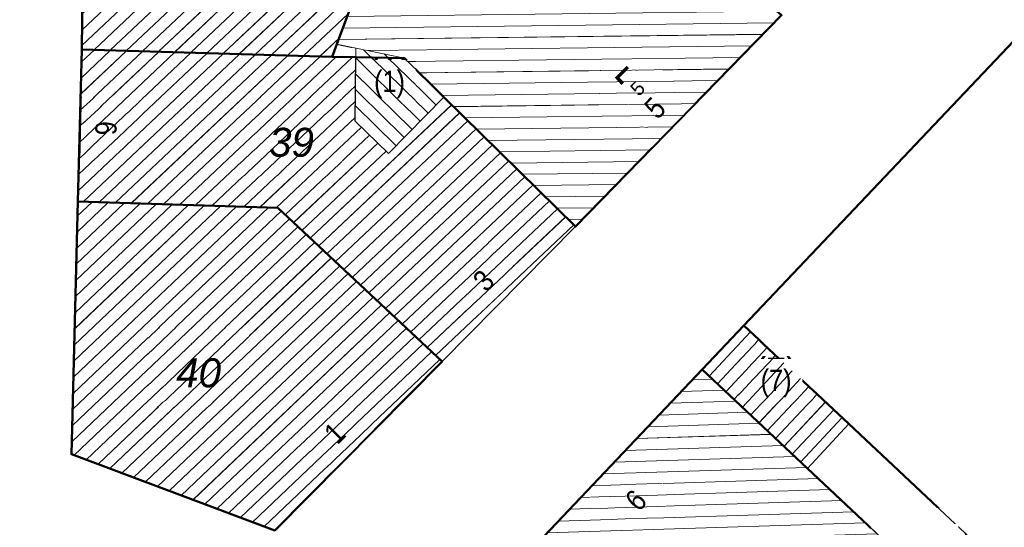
# Model space of a CAD drawing. Header units: millimetres. Extents: x 32365810 to 32368499, y 5620272 to 5622478.
# Tile 231 of 256: x 32366591 to 32366623, y 5620814 to 5620831. Entities that reach past the tile are written whole.
import ezdxf

# ---------------------------------------------------------------- set-up
doc = ezdxf.new("R2010")
doc.units = ezdxf.units.MM
for name, pattern in [('1600.1047', [0]), ('1600.2028', [0]), ('1600.2505', [0])]:
    doc.linetypes.add(name, pattern=pattern)
doc.layers.get('0').update_dxf_attribs({"color": 1, "linetype": 'CONTINUOUS'})
for name, color, linetype in [('_K_Ebene 32', 251, 'CONTINUOUS'), ('_K_Gebäude', 251, 'CONTINUOUS'), ('_K_Lagebezeichnungen', 251, 'CONTINUOUS'), ('Ebene 32', 7, 'CONTINUOUS')]:
    doc.layers.add(name, color=color, linetype=linetype)
doc.layers.add('_K_Flurstücke_Grenzpunkte', color=251, linetype='CONTINUOUS', lineweight=50)
for name, color, linetype, transparency in [('Flurstücke_Grenzpunkte', 11, 'CONTINUOUS', 0.75), ('Gebäude', 31, 'CONTINUOUS', 0.75), ('Lagebezeichnungen', 12, 'CONTINUOUS', 0.75)]:
    doc.layers.add(name, color=color, linetype=linetype, transparency=transparency)
doc.styles.add('Flurstücksnummer - K 10 700', font='ariali.ttf')
doc.styles.add('Hausnummern NRW', font='arial.ttf', dxfattribs={"width": 0.85})
doc.styles.add('Koordinaten der Kartenecken - N 6 380', font='arial.ttf')

# ---------------------------------------------------------------- blocks, each defined once
blk = doc.blocks.new('O792')
at = {"layer": 'Flurstücke_Grenzpunkte', "color": 7, "linetype": '1600.2028', "lineweight": 35}
for p, q in [((32366123.606, 5622188.144), (32366114.533, 5622178.585)), ((32366114.533, 5622178.585), (32366117.984, 5622175.352)), ((32366117.984, 5622175.352), (32366121.813, 5622171.762))]:
    blk.add_line(p, q, dxfattribs=at)
blk = doc.blocks.new('O1068')
at = {"layer": 'Flurstücke_Grenzpunkte', "color": 7, "linetype": '1600.2028', "lineweight": 35}
for p, q in [((32366092.763, 5622187.651), (32366092.847, 5622195.471)), ((32366092.635, 5622182.653), (32366092.763, 5622187.651)), ((32366092.423, 5622174.357), (32366092.635, 5622182.653)), ((32366099.107, 5622171.851), (32366092.423, 5622174.357))]:
    blk.add_line(p, q, dxfattribs=at)
blk = doc.blocks.new('O1099')
at = {"layer": 'Flurstücke_Grenzpunkte', "color": 7, "linetype": '1600.2028', "lineweight": 35}
for p, q in [((32366092.423, 5622174.357), (32366092.635, 5622182.653)), ((32366099.206, 5622182.448), (32366092.635, 5622182.653)), ((32366104.607, 5622177.4), (32366099.206, 5622182.448)), ((32366099.107, 5622171.851), (32366104.607, 5622177.4)), ((32366099.107, 5622171.851), (32366092.423, 5622174.357))]:
    blk.add_line(p, q, dxfattribs=at)
at = {"layer": 'Flurstücke_Grenzpunkte', "color": 7, "lineweight": 18, "insert": (32366096.603, 5622176.542), "char_height": 0.95, "attachment_point": 8, "line_spacing_factor": 0.69, "style": 'Flurstücksnummer - K 10 700', "bg_fill": 2}
blk.add_mtext('40', dxfattribs=at)
blk = doc.blocks.new('O1117')
at = {"layer": 'Flurstücke_Grenzpunkte', "color": 7, "linetype": '1600.2028', "lineweight": 35}
for p, q in [((32366100.973, 5622195.267), (32366101.126, 5622197.041)), ((32366101.126, 5622197.041), (32366101.689, 5622197.009)), ((32366101.689, 5622197.009), (32366104.509, 5622196.852)), ((32366103.359, 5622193.762), (32366104.509, 5622196.852)), ((32366092.763, 5622187.651), (32366092.847, 5622195.471)), ((32366092.847, 5622195.471), (32366100.973, 5622195.267)), ((32366102.156, 5622190.532), (32366103.359, 5622193.762)), ((32366101.149, 5622187.825), (32366102.156, 5622190.532)), ((32366100.996, 5622187.413), (32366101.149, 5622187.825)), ((32366092.763, 5622187.651), (32366100.996, 5622187.413))]:
    blk.add_line(p, q, dxfattribs=at)
at = {"layer": 'Flurstücke_Grenzpunkte', "color": 7, "lineweight": 18, "insert": (32366097.084, 5622191.031), "char_height": 0.95, "attachment_point": 8, "line_spacing_factor": 0.69, "style": 'Flurstücksnummer - K 10 700', "bg_fill": 2}
blk.add_mtext('41', dxfattribs=at)
blk = doc.blocks.new('O1265')
at = {"layer": 'Flurstücke_Grenzpunkte', "color": 7, "linetype": '1600.2028', "lineweight": 35}
for p, q in [((32366114.533, 5622178.585), (32366113.156, 5622177.136)), ((32366114.533, 5622178.585), (32366117.984, 5622175.352)), ((32366113.156, 5622177.136), (32366116.626, 5622173.884)), ((32366117.984, 5622175.352), (32366121.813, 5622171.762)), ((32366116.626, 5622173.884), (32366120.43, 5622170.317)), ((32366121.813, 5622171.762), (32366125.878, 5622166.287)), ((32366120.43, 5622170.317), (32366122.881, 5622166.973)), ((32366124.286, 5622165.075), (32366122.881, 5622166.973)), ((32366125.878, 5622166.287), (32366124.286, 5622165.075))]:
    blk.add_line(p, q, dxfattribs=at)
at = {"layer": 'Flurstücke_Grenzpunkte', "color": 7, "lineweight": 18, "insert": (32366120.374, 5622170.621), "char_height": 0.95, "attachment_point": 8, "line_spacing_factor": 0.69, "style": 'Flurstücksnummer - K 10 700', "bg_fill": 2}
blk.add_mtext('85', dxfattribs=at)
blk = doc.blocks.new('O1398')
at = {"layer": 'Flurstücke_Grenzpunkte', "color": 7, "linetype": '1600.2028', "lineweight": 35}
for p, q in [((32366113.156, 5622177.136), (32366106.965, 5622170.615)), ((32366113.156, 5622177.136), (32366116.626, 5622173.884)), ((32366116.626, 5622173.884), (32366120.43, 5622170.317)), ((32366114.258, 5622163.769), (32366106.965, 5622170.615)), ((32366120.43, 5622170.317), (32366122.881, 5622166.973)), ((32366122.881, 5622166.973), (32366120.693, 5622165.165)), ((32366120.693, 5622165.165), (32366116.482, 5622161.681)), ((32366116.482, 5622161.681), (32366114.258, 5622163.769))]:
    blk.add_line(p, q, dxfattribs=at)
at = {"layer": 'Flurstücke_Grenzpunkte', "color": 7, "lineweight": 18, "insert": (32366113.894, 5622168.739), "char_height": 0.95, "attachment_point": 8, "line_spacing_factor": 0.69, "style": 'Flurstücksnummer - K 10 700', "bg_fill": 2}
blk.add_mtext('84', dxfattribs=at)
blk = doc.blocks.new('O1415')
at = {"layer": 'Flurstücke_Grenzpunkte', "color": 7, "linetype": '1600.2028', "lineweight": 35}
for p, q in [((32366115.773, 5622188.775), (32366109, 5622181.832)), ((32366123.606, 5622188.144), (32366114.533, 5622178.585)), ((32366109, 5622181.832), (32366104.607, 5622177.4)), ((32366114.533, 5622178.585), (32366113.156, 5622177.136)), ((32366099.107, 5622171.851), (32366104.607, 5622177.4)), ((32366113.156, 5622177.136), (32366106.965, 5622170.615))]:
    blk.add_line(p, q, dxfattribs=at)
blk = doc.blocks.new('O1492')
at = {"layer": 'Flurstücke_Grenzpunkte', "color": 7, "linetype": '1600.2028', "lineweight": 35}
for p, q in [((32366092.635, 5622182.653), (32366092.763, 5622187.651)), ((32366092.763, 5622187.651), (32366100.996, 5622187.413)), ((32366101.769, 5622187.397), (32366100.996, 5622187.413)), ((32366103.373, 5622187.365), (32366101.769, 5622187.397)), ((32366104.671, 5622186.088), (32366103.373, 5622187.365)), ((32366109, 5622181.832), (32366104.671, 5622186.088)), ((32366099.206, 5622182.448), (32366092.635, 5622182.653)), ((32366104.607, 5622177.4), (32366099.206, 5622182.448)), ((32366109, 5622181.832), (32366104.607, 5622177.4))]:
    blk.add_line(p, q, dxfattribs=at)
at = {"layer": 'Flurstücke_Grenzpunkte', "color": 7, "lineweight": 18, "insert": (32366099.66, 5622184.113), "char_height": 0.95, "attachment_point": 8, "line_spacing_factor": 0.69, "style": 'Flurstücksnummer - K 10 700', "bg_fill": 2}
blk.add_mtext('39', dxfattribs=at)
blk = doc.blocks.new('O1795')
at = {"layer": 'Flurstücke_Grenzpunkte', "color": 7, "linetype": '1600.2028', "lineweight": 35}
for p, q in [((32366108.541, 5622196.93), (32366104.509, 5622196.852)), ((32366110.199, 5622195.328), (32366108.541, 5622196.93)), ((32366103.359, 5622193.762), (32366104.509, 5622196.852)), ((32366109.266, 5622194.368), (32366110.199, 5622195.328)), ((32366115.773, 5622188.775), (32366109.266, 5622194.368)), ((32366102.156, 5622190.532), (32366103.359, 5622193.762)), ((32366101.149, 5622187.825), (32366102.156, 5622190.532)), ((32366115.773, 5622188.775), (32366109, 5622181.832)), ((32366100.996, 5622187.413), (32366101.149, 5622187.825)), ((32366101.769, 5622187.397), (32366100.996, 5622187.413)), ((32366103.373, 5622187.365), (32366101.769, 5622187.397)), ((32366104.671, 5622186.088), (32366103.373, 5622187.365)), ((32366109, 5622181.832), (32366104.671, 5622186.088))]:
    blk.add_line(p, q, dxfattribs=at)
at = {"layer": 'Flurstücke_Grenzpunkte', "color": 7, "lineweight": 18, "insert": (32366107.667, 5622189.593), "char_height": 0.95, "attachment_point": 8, "line_spacing_factor": 0.69, "style": 'Flurstücksnummer - K 10 700', "bg_fill": 2}
blk.add_mtext('38', dxfattribs=at)
blk = doc.blocks.new('O2118')
at = {"layer": 'Gebäude', "color": 7, "linetype": '1600.2505', "lineweight": 18}
for p, q in [((32366113.156, 5622177.136), (32366106.965, 5622170.615)), ((32366116.626, 5622173.884), (32366113.156, 5622177.136)), ((32366120.43, 5622170.317), (32366116.626, 5622173.884)), ((32366106.965, 5622170.615), (32366114.258, 5622163.769)), ((32366114.258, 5622163.769), (32366120.43, 5622170.317))]:
    blk.add_line(p, q, dxfattribs=at)
at = {"layer": 'Lagebezeichnungen', "color": 7, "lineweight": 18, "insert": (32366111.241, 5622172.599), "char_height": 0.7, "attachment_point": 8, "rotation": 46.5, "line_spacing_factor": 0.69, "style": 'Hausnummern NRW', "bg_fill": 2}
blk.add_mtext('6', dxfattribs=at)
blk = doc.blocks.new('O2137')
at = {"layer": 'Gebäude', "color": 7, "linetype": '1600.2505', "lineweight": 18}
for p, q in [((32366101.772, 5622187.696), (32366101.769, 5622187.397)), ((32366103.373, 5622187.365), (32366101.772, 5622187.696)), ((32366101.769, 5622187.397), (32366101.749, 5622185.297)), ((32366104.671, 5622186.088), (32366103.373, 5622187.365)), ((32366102.848, 5622184.234), (32366104.671, 5622186.088)), ((32366101.749, 5622185.297), (32366102.848, 5622184.234))]:
    blk.add_line(p, q, dxfattribs=at)
at = {"layer": 'Ebene 32', "color": 7, "lineweight": 18, "insert": (32366102.882, 5622186.046), "char_height": 0.7, "attachment_point": 8, "line_spacing_factor": 0.69, "style": 'Hausnummern NRW', "bg_fill": 2}
blk.add_mtext('(1)', dxfattribs=at)
blk = doc.blocks.new('O2353')
at = {"layer": 'Gebäude', "color": 7, "linetype": '1600.2505', "lineweight": 18}
for p, q in [((32366108.541, 5622196.93), (32366104.509, 5622196.852)), ((32366110.199, 5622195.328), (32366108.541, 5622196.93)), ((32366104.509, 5622196.852), (32366103.359, 5622193.762)), ((32366109.266, 5622194.368), (32366110.199, 5622195.328)), ((32366115.773, 5622188.775), (32366109.266, 5622194.368)), ((32366102.156, 5622190.532), (32366103.359, 5622193.762)), ((32366102.156, 5622190.532), (32366101.149, 5622187.825)), ((32366109, 5622181.832), (32366115.773, 5622188.775)), ((32366101.149, 5622187.825), (32366101.772, 5622187.696)), ((32366103.373, 5622187.365), (32366101.772, 5622187.696)), ((32366104.671, 5622186.088), (32366103.373, 5622187.365)), ((32366104.671, 5622186.088), (32366109, 5622181.832))]:
    blk.add_line(p, q, dxfattribs=at)
at = {"layer": 'Lagebezeichnungen', "color": 7, "lineweight": 18, "insert": (32366111.864, 5622185.481), "char_height": 0.7, "attachment_point": 8, "rotation": 45.6893, "line_spacing_factor": 0.69, "style": 'Hausnummern NRW', "bg_fill": 2}
blk.add_mtext('5', dxfattribs=at)
at = {"layer": 'Lagebezeichnungen', "color": 7, "lineweight": 18, "insert": (32366111.207, 5622186.208), "char_height": 0.457, "attachment_point": 8, "rotation": 45.6893, "line_spacing_factor": 0.69, "style": 'Koordinaten der Kartenecken - N 6 380', "bg_fill": 2}
blk.add_mtext('5', dxfattribs=at)
blk = doc.blocks.new('O2716')
at = {"layer": 'Gebäude', "color": 7, "linetype": '1600.2505', "lineweight": 18}
for p, q in [((32366092.763, 5622187.651), (32366092.635, 5622182.653)), ((32366100.996, 5622187.413), (32366092.763, 5622187.651)), ((32366101.769, 5622187.397), (32366100.996, 5622187.413)), ((32366101.769, 5622187.397), (32366101.749, 5622185.297)), ((32366102.848, 5622184.234), (32366104.671, 5622186.088)), ((32366104.671, 5622186.088), (32366109, 5622181.832)), ((32366101.749, 5622185.297), (32366102.848, 5622184.234)), ((32366092.635, 5622182.653), (32366099.206, 5622182.448)), ((32366099.206, 5622182.448), (32366104.607, 5622177.4)), ((32366104.607, 5622177.4), (32366109, 5622181.832))]:
    blk.add_line(p, q, dxfattribs=at)
at = {"layer": 'Lagebezeichnungen', "color": 7, "lineweight": 18, "insert": (32366093.197, 5622185.073), "char_height": 0.7, "attachment_point": 8, "rotation": 268.566, "line_spacing_factor": 0.69, "style": 'Hausnummern NRW', "bg_fill": 2}
blk.add_mtext('6', dxfattribs=at)
at = {"layer": 'Lagebezeichnungen', "color": 7, "lineweight": 18, "insert": (32366106.231, 5622179.807), "char_height": 0.7, "attachment_point": 8, "rotation": 45.2838, "line_spacing_factor": 0.69, "style": 'Hausnummern NRW', "bg_fill": 2}
blk.add_mtext('3', dxfattribs=at)
blk = doc.blocks.new('O2903')
at = {"layer": 'Gebäude', "color": 7, "linetype": '1600.2505', "lineweight": 18}
for p, q in [((32366092.635, 5622182.653), (32366092.423, 5622174.357)), ((32366092.635, 5622182.653), (32366099.206, 5622182.448)), ((32366099.206, 5622182.448), (32366104.607, 5622177.4)), ((32366099.107, 5622171.851), (32366104.607, 5622177.4)), ((32366092.423, 5622174.357), (32366099.107, 5622171.851))]:
    blk.add_line(p, q, dxfattribs=at)
at = {"layer": 'Lagebezeichnungen', "color": 7, "lineweight": 18, "insert": (32366101.325, 5622174.803), "char_height": 0.7, "attachment_point": 8, "rotation": 45.2838, "line_spacing_factor": 0.69, "style": 'Hausnummern NRW', "bg_fill": 2}
blk.add_mtext('1', dxfattribs=at)
blk = doc.blocks.new('O2959')
at = {"layer": 'Gebäude', "color": 7, "linetype": '1600.2505', "lineweight": 18}
for p, q in [((32366114.533, 5622178.585), (32366113.156, 5622177.136)), ((32366117.984, 5622175.352), (32366114.533, 5622178.585)), ((32366116.626, 5622173.884), (32366113.156, 5622177.136)), ((32366116.626, 5622173.884), (32366117.984, 5622175.352))]:
    blk.add_line(p, q, dxfattribs=at)
at = {"layer": 'Ebene 32', "color": 7, "lineweight": 18, "insert": (32366115.591, 5622176.225), "char_height": 0.7, "attachment_point": 8, "line_spacing_factor": 0.69, "style": 'Hausnummern NRW', "bg_fill": 2}
blk.add_mtext('(7)', dxfattribs=at)
blk = doc.blocks.new('O3119')
at = {"layer": 'Gebäude', "color": 7, "linetype": '1600.2505', "lineweight": 18}
for p, q in [((32366100.973, 5622195.267), (32366101.126, 5622197.041)), ((32366101.126, 5622197.041), (32366101.689, 5622197.009)), ((32366101.689, 5622197.009), (32366104.509, 5622196.852)), ((32366104.509, 5622196.852), (32366103.359, 5622193.762)), ((32366092.847, 5622195.471), (32366092.763, 5622187.651)), ((32366092.847, 5622195.471), (32366100.973, 5622195.267)), ((32366100.331, 5622193.864), (32366100.257, 5622190.535)), ((32366103.359, 5622193.762), (32366100.331, 5622193.864)), ((32366100.257, 5622190.535), (32366102.156, 5622190.532)), ((32366102.156, 5622190.532), (32366101.149, 5622187.825)), ((32366100.996, 5622187.413), (32366101.149, 5622187.825)), ((32366100.996, 5622187.413), (32366092.763, 5622187.651))]:
    blk.add_line(p, q, dxfattribs=at)
at = {"layer": 'Lagebezeichnungen', "color": 7, "lineweight": 18, "insert": (32366093.315, 5622191.937), "char_height": 0.7, "attachment_point": 8, "rotation": 270, "line_spacing_factor": 0.69, "style": 'Hausnummern NRW', "bg_fill": 2}
blk.add_mtext('8', dxfattribs=at)
blk = doc.blocks.new('*X1066')
at = {"color": 253, "linetype": '1600.1047', "lineweight": 18, "true_color": 0xb2b2b2}
for p, q in [((32366112.840115, 5622176.803278), (32366113.489131, 5622176.823797)), ((32366112.472892, 5622176.41648), (32366113.876405, 5622176.460854)), ((32366112.105668, 5622176.029682), (32366114.263678, 5622176.097911)), ((32366111.738445, 5622175.642884), (32366114.650951, 5622175.734968)), ((32366111.371221, 5622175.256087), (32366115.038225, 5622175.372025)), ((32366111.003998, 5622174.869289), (32366115.425498, 5622175.009081)), ((32366110.636774, 5622174.482491), (32366115.812771, 5622174.646138)), ((32366110.269551, 5622174.095694), (32366116.200045, 5622174.283195)), ((32366109.902327, 5622173.708896), (32366116.587318, 5622173.920252)), ((32366109.535103, 5622173.322098), (32366116.974404, 5622173.557303)), ((32366109.16788, 5622172.9353), (32366117.361469, 5622173.194353)), ((32366108.800656, 5622172.548503), (32366117.748534, 5622172.831403)), ((32366108.433433, 5622172.161705), (32366118.135599, 5622172.468454)), ((32366108.066209, 5622171.774907), (32366118.522663, 5622172.105504)), ((32366107.698986, 5622171.38811), (32366118.909728, 5622171.742554)), ((32366107.331762, 5622171.001312), (32366119.296793, 5622171.379605)), ((32366106.965486, 5622170.614544), (32366119.683858, 5622171.016655)), ((32366107.352147, 5622170.251582), (32366120.070923, 5622170.653705)), ((32366107.738809, 5622169.888619), (32366120.403643, 5622170.289037)), ((32366108.12547, 5622169.525657), (32366120.039137, 5622169.902325)), ((32366108.512132, 5622169.162694), (32366119.674631, 5622169.515614)), ((32366108.898794, 5622168.799732), (32366119.310125, 5622169.128902)), ((32366109.285455, 5622168.436769), (32366118.945619, 5622168.74219)), ((32366109.672117, 5622168.073807), (32366118.581113, 5622168.355478)), ((32366110.058778, 5622167.710844), (32366118.216607, 5622167.968766)), ((32366110.44544, 5622167.347882), (32366117.852101, 5622167.582055)), ((32366110.832102, 5622166.984919), (32366117.487595, 5622167.195343)), ((32366111.218763, 5622166.621957), (32366117.123089, 5622166.808631)), ((32366111.605425, 5622166.258994), (32366116.758583, 5622166.421919)), ((32366111.992087, 5622165.896032), (32366116.394077, 5622166.035207)), ((32366112.378748, 5622165.533069), (32366116.029571, 5622165.648496)), ((32366112.76541, 5622165.170107), (32366115.665065, 5622165.261784)), ((32366113.152071, 5622164.807144), (32366115.300559, 5622164.875072)), ((32366113.538733, 5622164.444182), (32366114.936053, 5622164.48836)), ((32366113.925395, 5622164.081219), (32366114.571547, 5622164.101648))]:
    blk.add_line(p, q, dxfattribs=at)
blk = doc.blocks.new('*X1073')
at = {"color": 253, "linetype": '1600.1047', "lineweight": 18, "true_color": 0xb2b2b2}
for p, q in [((32366104.149655, 5622185.557789), (32366102.029134, 5622187.642839)), ((32366104.412575, 5622185.825181), (32366102.706398, 5622187.502817)), ((32366103.886735, 5622185.290398), (32366101.768771, 5622187.372933)), ((32366103.623815, 5622185.023007), (32366101.763809, 5622186.8519)), ((32366103.360894, 5622184.755616), (32366101.758846, 5622186.330866)), ((32366103.097974, 5622184.488225), (32366101.753884, 5622185.809832))]:
    blk.add_line(p, q, dxfattribs=at)
blk = doc.blocks.new('*X1144')
at = {"color": 253, "linetype": '1600.1047', "lineweight": 18, "true_color": 0xb2b2b2}
for p, q in [((32366108.785, 5622196.694242), (32366104.430197, 5622196.640259)), ((32366109.168222, 5622196.323963), (32366104.289976, 5622196.263492)), ((32366109.551444, 5622195.953685), (32366104.149755, 5622195.886725)), ((32366109.934665, 5622195.583406), (32366104.009534, 5622195.509958)), ((32366110.084548, 5622195.210236), (32366103.869314, 5622195.133191)), ((32366109.715622, 5622194.830634), (32366103.729093, 5622194.756424)), ((32366109.346696, 5622194.451032), (32366103.588872, 5622194.379657)), ((32366109.602033, 5622194.079168), (32366103.448652, 5622194.00289)), ((32366110.032145, 5622193.709471), (32366103.308393, 5622193.626122)), ((32366110.462257, 5622193.339774), (32366103.168067, 5622193.249354)), ((32366110.89237, 5622192.970077), (32366103.027741, 5622192.872586)), ((32366111.322482, 5622192.60038), (32366102.887416, 5622192.495817)), ((32366111.752595, 5622192.230682), (32366102.74709, 5622192.119049)), ((32366112.182707, 5622191.860985), (32366102.606764, 5622191.742281)), ((32366112.61282, 5622191.491288), (32366102.466438, 5622191.365513)), ((32366113.042932, 5622191.121591), (32366102.326112, 5622190.988744)), ((32366113.473045, 5622190.751894), (32366102.185787, 5622190.611976)), ((32366113.903157, 5622190.382197), (32366102.045594, 5622190.235209)), ((32366114.33327, 5622190.0125), (32366101.905438, 5622189.858443)), ((32366114.763382, 5622189.642803), (32366101.765281, 5622189.481677)), ((32366115.193494, 5622189.273106), (32366101.625125, 5622189.104911)), ((32366115.623607, 5622188.903409), (32366101.484968, 5622188.728144)), ((32366115.531302, 5622188.527236), (32366101.344812, 5622188.351378)), ((32366115.160978, 5622188.147616), (32366101.204655, 5622187.974612)), ((32366114.790653, 5622187.767997), (32366102.179881, 5622187.611672)), ((32366114.420329, 5622187.388377), (32366103.486998, 5622187.252847)), ((32366114.050005, 5622187.008758), (32366103.863451, 5622186.882484)), ((32366113.67968, 5622186.629139), (32366104.239903, 5622186.512122)), ((32366113.309356, 5622186.249519), (32366104.616356, 5622186.14176)), ((32366112.939032, 5622185.8699), (32366104.99303, 5622185.7714)), ((32366112.568707, 5622185.49028), (32366105.369742, 5622185.401041)), ((32366112.198383, 5622185.110661), (32366105.746453, 5622185.030682)), ((32366111.828058, 5622184.731042), (32366106.123165, 5622184.660323)), ((32366111.457734, 5622184.351422), (32366106.499876, 5622184.289964)), ((32366111.08741, 5622183.971803), (32366106.876588, 5622183.919605)), ((32366110.717085, 5622183.592184), (32366107.253299, 5622183.549246)), ((32366110.346761, 5622183.212564), (32366107.630011, 5622183.178887)), ((32366109.976436, 5622182.832945), (32366108.006722, 5622182.808528)), ((32366109.606112, 5622182.453325), (32366108.383434, 5622182.438169)), ((32366109.235788, 5622182.073706), (32366108.760145, 5622182.06781))]:
    blk.add_line(p, q, dxfattribs=at)
blk = doc.blocks.new('*X1248')
at = {"color": 253, "linetype": '1600.1047', "lineweight": 18, "true_color": 0xb2b2b2}
for p, q in [((32366092.644191, 5622183.011868), (32366097.416959, 5622187.516463)), ((32366092.657724, 5622183.540287), (32366096.886852, 5622187.531787)), ((32366092.671257, 5622184.068705), (32366096.356744, 5622187.547112)), ((32366092.684789, 5622184.597124), (32366095.826636, 5622187.562436)), ((32366092.698322, 5622185.125543), (32366095.296529, 5622187.577761)), ((32366092.711855, 5622185.653962), (32366094.766421, 5622187.593085)), ((32366092.725388, 5622186.18238), (32366094.236313, 5622187.608409)), ((32366092.738921, 5622186.710799), (32366093.706206, 5622187.623734)), ((32366092.752454, 5622187.239218), (32366093.176098, 5622187.639058)), ((32366092.804693, 5622182.647706), (32366097.947067, 5622187.501139)), ((32366093.333556, 5622182.631207), (32366098.477175, 5622187.485814)), ((32366093.862419, 5622182.614707), (32366099.007282, 5622187.47049)), ((32366094.391282, 5622182.598208), (32366099.53739, 5622187.455166)), ((32366094.920145, 5622182.581709), (32366100.067498, 5622187.439841)), ((32366095.449007, 5622182.565209), (32366100.597605, 5622187.424517)), ((32366095.97787, 5622182.54871), (32366101.128834, 5622187.41025)), ((32366096.506733, 5622182.532211), (32366101.663454, 5622187.399185)), ((32366097.035596, 5622182.515712), (32366101.765023, 5622186.9794)), ((32366097.564459, 5622182.499212), (32366101.760067, 5622186.459077)), ((32366098.093321, 5622182.482713), (32366101.755112, 5622185.938754)), ((32366100.2755, 5622181.448401), (32366104.925845, 5622185.837452)), ((32366100.550005, 5622181.191837), (32366105.193443, 5622185.574367)), ((32366098.622184, 5622182.466214), (32366101.750156, 5622185.418431)), ((32366100.824511, 5622180.935272), (32366105.46104, 5622185.311283)), ((32366099.151047, 5622182.449714), (32366101.955853, 5622185.096923)), ((32366101.099017, 5622180.678708), (32366105.728637, 5622185.048198)), ((32366099.451982, 5622182.218095), (32366102.225676, 5622184.835939)), ((32366099.726488, 5622181.96153), (32366102.495498, 5622184.574955)), ((32366101.373522, 5622180.422143), (32366105.996234, 5622184.785113)), ((32366100.000994, 5622181.704966), (32366102.765321, 5622184.31397)), ((32366101.648028, 5622180.165579), (32366106.263832, 5622184.522028)), ((32366101.922534, 5622179.909014), (32366106.531429, 5622184.258943)), ((32366102.19704, 5622179.65245), (32366106.799026, 5622183.995859)), ((32366102.471545, 5622179.395885), (32366107.066623, 5622183.732774)), ((32366102.746051, 5622179.139321), (32366107.334221, 5622183.469689)), ((32366103.020557, 5622178.882756), (32366107.601818, 5622183.206604)), ((32366103.295062, 5622178.626192), (32366107.869415, 5622182.94352)), ((32366103.569568, 5622178.369627), (32366108.137013, 5622182.680435)), ((32366103.844074, 5622178.113063), (32366108.40461, 5622182.41735)), ((32366104.11858, 5622177.856498), (32366108.672207, 5622182.154265)), ((32366104.393085, 5622177.599934), (32366108.939804, 5622181.89118))]:
    blk.add_line(p, q, dxfattribs=at)
blk = doc.blocks.new('*X1301')
at = {"color": 253, "linetype": '1600.1047', "lineweight": 18, "true_color": 0xb2b2b2}
for p, q in [((32366093.101517, 5622182.638446), (32366092.623009, 5622182.183784)), ((32366099.320967, 5622182.340547), (32366092.460434, 5622175.821888)), ((32366098.899698, 5622182.457556), (32366092.473982, 5622176.352046)), ((32366098.372591, 5622182.474), (32366092.48753, 5622176.882204)), ((32366097.845484, 5622182.490445), (32366092.501078, 5622177.412362)), ((32366097.318376, 5622182.506889), (32366092.514626, 5622177.94252)), ((32366096.791269, 5622182.523334), (32366092.528174, 5622178.472678)), ((32366096.264161, 5622182.539779), (32366092.541722, 5622179.002836)), ((32366095.737054, 5622182.556223), (32366092.55527, 5622179.532994)), ((32366095.209946, 5622182.572668), (32366092.568818, 5622180.063152)), ((32366094.682839, 5622182.589112), (32366092.582366, 5622180.59331)), ((32366094.155731, 5622182.605557), (32366092.595914, 5622181.123468)), ((32366093.628624, 5622182.622001), (32366092.609461, 5622181.653626)), ((32366099.595417, 5622182.084035), (32366092.446887, 5622175.29173)), ((32366099.869866, 5622181.827523), (32366092.433339, 5622174.761572)), ((32366100.144316, 5622181.571011), (32366092.515474, 5622174.322329)), ((32366100.418765, 5622181.314499), (32366092.905851, 5622174.175967)), ((32366100.693215, 5622181.057987), (32366093.296227, 5622174.029605)), ((32366100.967664, 5622180.801475), (32366093.686603, 5622173.883243)), ((32366101.242114, 5622180.544963), (32366094.07698, 5622173.736881)), ((32366101.516564, 5622180.288451), (32366094.467356, 5622173.590519)), ((32366101.791013, 5622180.031939), (32366094.857733, 5622173.444157)), ((32366102.065463, 5622179.775427), (32366095.248109, 5622173.297795)), ((32366102.339912, 5622179.518915), (32366095.638486, 5622173.151433)), ((32366102.614362, 5622179.262403), (32366096.028862, 5622173.005071)), ((32366102.888811, 5622179.005891), (32366096.419239, 5622172.858709)), ((32366103.163261, 5622178.749379), (32366096.809615, 5622172.712347)), ((32366103.43771, 5622178.492867), (32366097.199991, 5622172.565986)), ((32366103.71216, 5622178.236355), (32366097.590368, 5622172.419624)), ((32366103.986609, 5622177.979843), (32366097.980744, 5622172.273262)), ((32366104.261059, 5622177.723331), (32366098.371121, 5622172.1269)), ((32366104.535509, 5622177.466819), (32366098.761497, 5622171.980538))]:
    blk.add_line(p, q, dxfattribs=at)
blk = doc.blocks.new('*X1319')
at = {"color": 253, "linetype": '1600.1047', "lineweight": 18, "true_color": 0xb2b2b2}
for p, q in [((32366113.386086, 5622176.920369), (32366114.752986, 5622178.378911)), ((32366113.659707, 5622176.663938), (32366115.026654, 5622178.12253)), ((32366113.933327, 5622176.407507), (32366115.300322, 5622177.86615)), ((32366114.206948, 5622176.151077), (32366115.57399, 5622177.60977)), ((32366114.480569, 5622175.894646), (32366115.847658, 5622177.353389)), ((32366114.75419, 5622175.638215), (32366116.121326, 5622177.097009)), ((32366115.02781, 5622175.381785), (32366116.394994, 5622176.840629)), ((32366115.301431, 5622175.125354), (32366116.668662, 5622176.584248)), ((32366115.575052, 5622174.868923), (32366116.942329, 5622176.327868)), ((32366115.848672, 5622174.612493), (32366117.215997, 5622176.071488)), ((32366116.122293, 5622174.356062), (32366117.489665, 5622175.815107)), ((32366116.395914, 5622174.099631), (32366117.763333, 5622175.558727))]:
    blk.add_line(p, q, dxfattribs=at)
blk = doc.blocks.new('*X1366')
at = {"color": 253, "linetype": '1600.1047', "lineweight": 18, "true_color": 0xb2b2b2}
for p, q in [((32366093.165649, 5622187.63936), (32366103.014883, 5622196.935183)), ((32366093.695756, 5622187.624036), (32366103.530794, 5622196.90646)), ((32366100.835543, 5622193.847004), (32366104.046706, 5622196.877738)), ((32366100.997099, 5622195.546421), (32366102.498971, 5622196.963906)), ((32366101.045512, 5622196.10776), (32366101.983059, 5622196.992629)), ((32366101.093925, 5622196.669099), (32366101.467406, 5622197.021595)), ((32366101.36306, 5622193.829234), (32366104.478257, 5622196.769394)), ((32366101.890576, 5622193.811465), (32366104.182443, 5622195.974555)), ((32366092.764345, 5622187.776252), (32366100.708089, 5622195.27365)), ((32366092.769941, 5622188.297179), (32366100.175901, 5622195.287011)), ((32366092.775537, 5622188.818107), (32366099.643712, 5622195.300371)), ((32366092.781132, 5622189.339034), (32366099.111523, 5622195.313732)), ((32366092.786728, 5622189.859962), (32366098.579335, 5622195.327092)), ((32366092.792324, 5622190.380889), (32366098.047146, 5622195.340452)), ((32366092.797919, 5622190.901816), (32366097.514958, 5622195.353813)), ((32366092.803515, 5622191.422744), (32366096.982769, 5622195.367173)), ((32366092.809111, 5622191.943671), (32366096.45058, 5622195.380534)), ((32366092.814706, 5622192.464599), (32366095.918392, 5622195.393894)), ((32366092.820302, 5622192.985526), (32366095.386203, 5622195.407254)), ((32366092.825897, 5622193.506454), (32366094.854015, 5622195.420615)), ((32366092.831493, 5622194.027381), (32366094.321826, 5622195.433975)), ((32366092.837089, 5622194.548309), (32366093.789638, 5622195.447335)), ((32366092.842684, 5622195.069236), (32366093.257449, 5622195.460696)), ((32366102.418093, 5622193.793695), (32366103.886629, 5622195.179717)), ((32366102.94561, 5622193.775925), (32366103.590815, 5622194.384878)), ((32366094.225864, 5622187.608711), (32366100.319802, 5622193.360242)), ((32366094.755972, 5622187.593387), (32366100.308094, 5622192.833546)), ((32366095.286079, 5622187.578063), (32366100.296386, 5622192.306849)), ((32366095.816187, 5622187.562738), (32366100.284678, 5622191.780153)), ((32366096.346295, 5622187.547414), (32366100.27297, 5622191.253457)), ((32366096.876402, 5622187.53209), (32366100.261263, 5622190.726761)), ((32366097.40651, 5622187.516765), (32366100.60385, 5622190.534452)), ((32366097.936618, 5622187.501441), (32366101.149281, 5622190.53359)), ((32366098.466725, 5622187.486116), (32366101.694712, 5622190.532729)), ((32366098.996833, 5622187.470792), (32366102.110397, 5622190.40941)), ((32366099.526941, 5622187.455468), (32366101.814791, 5622189.614768)), ((32366100.057048, 5622187.440143), (32366101.519185, 5622188.820125)), ((32366100.587156, 5622187.424819), (32366101.223579, 5622188.025483))]:
    blk.add_line(p, q, dxfattribs=at)

msp = doc.modelspace()

# ---------------------------------------------------------------- linework, layer by layer
at = {"layer": '_K_Flurstücke_Grenzpunkte', "linetype": '1600.2028', "lineweight": 35}
for p, q in [((32366615.598, 5620831.029), (32366608.825, 5620824.086)), ((32366623.431, 5620830.398), (32366614.358, 5620820.839)), ((32366592.46, 5620824.907), (32366592.588, 5620829.905)), ((32366592.588, 5620829.905), (32366600.821, 5620829.667)), ((32366601.594, 5620829.651), (32366600.821, 5620829.667)), ((32366603.198, 5620829.619), (32366601.594, 5620829.651)), ((32366604.496, 5620828.342), (32366603.198, 5620829.619)), ((32366608.825, 5620824.086), (32366604.496, 5620828.342)), ((32366599.031, 5620824.702), (32366592.46, 5620824.907)), ((32366604.432, 5620819.654), (32366599.031, 5620824.702)), ((32366608.825, 5620824.086), (32366604.432, 5620819.654)), ((32366608.825, 5620824.086), (32366604.432, 5620819.654)), ((32366614.358, 5620820.839), (32366612.981, 5620819.39)), ((32366598.932, 5620814.105), (32366604.432, 5620819.654)), ((32366612.981, 5620819.39), (32366606.79, 5620812.869))]:
    msp.add_line(p, q, dxfattribs=at)
at = {"layer": '_K_Flurstücke_Grenzpunkte', "linetype": '1600.2028'}
msp.add_lwpolyline([(32366600.821, 5620829.667), (32366600.974, 5620830.079), (32366601.981, 5620832.786), (32366603.184, 5620836.016), (32366604.334, 5620839.106), (32366601.514, 5620839.263), (32366600.951, 5620839.295), (32366600.798, 5620837.521), (32366592.672, 5620837.725), (32366592.588, 5620829.905)], close=True, dxfattribs=at)
at = {"layer": '_K_Gebäude', "linetype": '1600.1047', "lineweight": 18}
for p, q in [((32366592.991, 5620829.893), (32366602.84, 5620839.189)), ((32366593.521, 5620829.878), (32366603.356, 5620839.16)), ((32366592.59, 5620830.03), (32366600.534, 5620837.527)), ((32366592.595, 5620830.551), (32366600.001, 5620837.541)), ((32366594.051, 5620829.862), (32366600.145, 5620835.614)), ((32366594.581, 5620829.847), (32366600.134, 5620835.087)), ((32366595.112, 5620829.832), (32366600.122, 5620834.561)), ((32366595.642, 5620829.816), (32366600.11, 5620834.034)), ((32366596.172, 5620829.801), (32366600.098, 5620833.507)), ((32366596.702, 5620829.786), (32366600.087, 5620832.98)), ((32366597.232, 5620829.77), (32366600.429, 5620832.788)), ((32366597.762, 5620829.755), (32366600.975, 5620832.787)), ((32366598.292, 5620829.74), (32366601.52, 5620832.786)), ((32366598.822, 5620829.724), (32366601.936, 5620832.663)), ((32366599.352, 5620829.709), (32366601.64, 5620831.868)), ((32366599.882, 5620829.694), (32366601.345, 5620831.074)), ((32366615.357, 5620830.781), (32366601.17, 5620830.605)), ((32366614.986, 5620830.401), (32366601.03, 5620830.228)), ((32366600.413, 5620829.678), (32366601.049, 5620830.279)), ((32366592.47, 5620825.266), (32366597.242, 5620829.77)), ((32366592.483, 5620825.794), (32366596.712, 5620829.785)), ((32366592.497, 5620826.322), (32366596.182, 5620829.801)), ((32366592.51, 5620826.851), (32366595.652, 5620829.816)), ((32366592.524, 5620827.379), (32366595.122, 5620829.831)), ((32366592.537, 5620827.908), (32366594.592, 5620829.847)), ((32366592.551, 5620828.436), (32366594.062, 5620829.862)), ((32366592.564, 5620828.964), (32366593.532, 5620829.877)), ((32366592.578, 5620829.493), (32366593.002, 5620829.893)), ((32366592.63, 5620824.901), (32366597.772, 5620829.755)), ((32366593.159, 5620824.885), (32366598.303, 5620829.739)), ((32366603.975, 5620827.811), (32366601.855, 5620829.896)), ((32366614.616, 5620830.022), (32366602.005, 5620829.865)), ((32366604.238, 5620828.079), (32366602.532, 5620829.756)), ((32366593.688, 5620824.868), (32366598.833, 5620829.724)), ((32366594.217, 5620824.852), (32366599.363, 5620829.709)), ((32366594.746, 5620824.835), (32366599.893, 5620829.694)), ((32366595.274, 5620824.819), (32366600.423, 5620829.678)), ((32366595.803, 5620824.802), (32366600.954, 5620829.664)), ((32366596.332, 5620824.786), (32366601.489, 5620829.653)), ((32366603.712, 5620827.544), (32366601.594, 5620829.627)), ((32366614.246, 5620829.642), (32366603.312, 5620829.507)), ((32366596.861, 5620824.769), (32366601.59, 5620829.233)), ((32366603.449, 5620827.277), (32366601.589, 5620829.106)), ((32366613.875, 5620829.262), (32366603.689, 5620829.136)), ((32366613.505, 5620828.883), (32366604.065, 5620828.766)), ((32366597.39, 5620824.753), (32366601.585, 5620828.713)), ((32366603.186, 5620827.009), (32366601.584, 5620828.585)), ((32366613.135, 5620828.503), (32366604.442, 5620828.395)), ((32366597.919, 5620824.736), (32366601.581, 5620828.192)), ((32366612.764, 5620828.124), (32366604.818, 5620828.025)), ((32366600.101, 5620823.702), (32366604.751, 5620828.091)), ((32366600.375, 5620823.445), (32366605.019, 5620827.828)), ((32366602.923, 5620826.742), (32366601.579, 5620828.063)), ((32366598.448, 5620824.72), (32366601.576, 5620827.672)), ((32366600.65, 5620823.189), (32366605.286, 5620827.565)), ((32366612.394, 5620827.744), (32366605.195, 5620827.655)), ((32366598.976, 5620824.703), (32366601.781, 5620827.351)), ((32366600.924, 5620822.932), (32366605.554, 5620827.302)), ((32366612.024, 5620827.364), (32366605.572, 5620827.284)), ((32366599.277, 5620824.472), (32366602.051, 5620827.09)), ((32366599.552, 5620824.215), (32366602.321, 5620826.829)), ((32366601.199, 5620822.676), (32366605.822, 5620827.039)), ((32366611.653, 5620826.985), (32366605.949, 5620826.914)), ((32366599.826, 5620823.959), (32366602.591, 5620826.568)), ((32366601.473, 5620822.419), (32366606.089, 5620826.776)), ((32366601.748, 5620822.163), (32366606.357, 5620826.513)), ((32366611.283, 5620826.605), (32366606.325, 5620826.544)), ((32366602.022, 5620821.906), (32366606.624, 5620826.25)), ((32366610.913, 5620826.225), (32366606.702, 5620826.173)), ((32366602.297, 5620821.65), (32366606.892, 5620825.986)), ((32366602.571, 5620821.393), (32366607.16, 5620825.723)), ((32366610.543, 5620825.846), (32366607.079, 5620825.803)), ((32366602.846, 5620821.136), (32366607.427, 5620825.46)), ((32366610.172, 5620825.466), (32366607.455, 5620825.433)), ((32366592.927, 5620824.892), (32366592.448, 5620824.437)), ((32366603.12, 5620820.88), (32366607.695, 5620825.197)), ((32366603.395, 5620820.623), (32366607.962, 5620824.934)), ((32366609.802, 5620825.087), (32366607.832, 5620825.062)), ((32366599.146, 5620824.594), (32366592.286, 5620818.076)), ((32366598.725, 5620824.711), (32366592.299, 5620818.606)), ((32366598.198, 5620824.728), (32366592.313, 5620819.136)), ((32366597.671, 5620824.744), (32366592.327, 5620819.666)), ((32366597.144, 5620824.761), (32366592.34, 5620820.196)), ((32366596.617, 5620824.777), (32366592.354, 5620820.726)), ((32366596.09, 5620824.793), (32366592.367, 5620821.256)), ((32366595.562, 5620824.81), (32366592.381, 5620821.787)), ((32366595.035, 5620824.826), (32366592.394, 5620822.317)), ((32366594.508, 5620824.843), (32366592.408, 5620822.847)), ((32366593.981, 5620824.859), (32366592.421, 5620823.377)), ((32366593.454, 5620824.876), (32366592.435, 5620823.907)), ((32366603.67, 5620820.367), (32366608.23, 5620824.671)), ((32366609.432, 5620824.707), (32366608.209, 5620824.692)), ((32366599.421, 5620824.338), (32366592.272, 5620817.545)), ((32366603.944, 5620820.11), (32366608.498, 5620824.408)), ((32366609.061, 5620824.327), (32366608.586, 5620824.321)), ((32366599.695, 5620824.081), (32366592.259, 5620817.015)), ((32366604.219, 5620819.854), (32366608.765, 5620824.145)), ((32366599.97, 5620823.825), (32366592.341, 5620816.576)), ((32366600.244, 5620823.568), (32366592.731, 5620816.43)), ((32366600.519, 5620823.312), (32366593.122, 5620816.283)), ((32366600.793, 5620823.055), (32366593.512, 5620816.137)), ((32366601.068, 5620822.799), (32366593.902, 5620815.991)), ((32366601.342, 5620822.542), (32366594.293, 5620815.844)), ((32366601.616, 5620822.286), (32366594.683, 5620815.698)), ((32366601.891, 5620822.029), (32366595.074, 5620815.551)), ((32366602.165, 5620821.773), (32366595.464, 5620815.405)), ((32366602.44, 5620821.516), (32366595.854, 5620815.259)), ((32366602.714, 5620821.26), (32366596.245, 5620815.112)), ((32366602.989, 5620821.003), (32366596.635, 5620814.966)), ((32366603.263, 5620820.747), (32366597.025, 5620814.82)), ((32366603.538, 5620820.49), (32366597.416, 5620814.673)), ((32366613.212, 5620819.174), (32366614.578, 5620820.633)), ((32366613.485, 5620818.918), (32366614.852, 5620820.376)), ((32366603.812, 5620820.234), (32366597.806, 5620814.527)), ((32366613.759, 5620818.661), (32366615.126, 5620820.12)), ((32366604.086, 5620819.977), (32366598.197, 5620814.381)), ((32366604.361, 5620819.72), (32366598.587, 5620814.234)), ((32366614.032, 5620818.405), (32366615.399, 5620819.863)), ((32366614.306, 5620818.148), (32366615.673, 5620819.607)), ((32366612.666, 5620819.057), (32366613.315, 5620819.077)), ((32366614.58, 5620817.892), (32366615.947, 5620819.351)), ((32366614.853, 5620817.635), (32366616.22, 5620819.094)), ((32366615.127, 5620817.379), (32366616.494, 5620818.838)), ((32366612.298, 5620818.67), (32366613.702, 5620818.715)), ((32366615.4, 5620817.123), (32366616.768, 5620818.582)), ((32366611.931, 5620818.283), (32366614.089, 5620818.352)), ((32366615.674, 5620816.866), (32366617.041, 5620818.325)), ((32366611.564, 5620817.897), (32366614.476, 5620817.989)), ((32366615.948, 5620816.61), (32366617.315, 5620818.069)), ((32366616.221, 5620816.353), (32366617.589, 5620817.812)), ((32366611.197, 5620817.51), (32366614.864, 5620817.626)), ((32366610.829, 5620817.123), (32366615.251, 5620817.263)), ((32366610.462, 5620816.736), (32366615.638, 5620816.9)), ((32366610.095, 5620816.349), (32366616.025, 5620816.537)), ((32366609.728, 5620815.963), (32366616.413, 5620816.174)), ((32366609.361, 5620815.576), (32366616.8, 5620815.811)), ((32366608.993, 5620815.189), (32366617.187, 5620815.448)), ((32366608.626, 5620814.802), (32366617.574, 5620815.085)), ((32366608.259, 5620814.415), (32366617.961, 5620814.722)), ((32366607.892, 5620814.029), (32366618.348, 5620814.359))]:
    msp.add_line(p, q, dxfattribs=at)
at = {"layer": '_K_Gebäude', "linetype": '1600.2505', "lineweight": -2}
for p, q in [((32366601.981, 5620832.786), (32366600.974, 5620830.079)), ((32366608.825, 5620824.086), (32366615.598, 5620831.029)), ((32366600.974, 5620830.079), (32366601.597, 5620829.95)), ((32366603.198, 5620829.619), (32366601.597, 5620829.95)), ((32366604.496, 5620828.342), (32366603.198, 5620829.619)), ((32366604.496, 5620828.342), (32366608.825, 5620824.086))]:
    msp.add_line(p, q, dxfattribs=at)
at = {"layer": '_K_Gebäude', "linetype": '1600.2505', "lineweight": 18}
for p, q in [((32366601.597, 5620829.95), (32366601.594, 5620829.651)), ((32366603.198, 5620829.619), (32366601.597, 5620829.95)), ((32366601.594, 5620829.651), (32366601.574, 5620827.551)), ((32366604.496, 5620828.342), (32366603.198, 5620829.619)), ((32366602.673, 5620826.488), (32366604.496, 5620828.342)), ((32366601.574, 5620827.551), (32366602.673, 5620826.488))]:
    msp.add_line(p, q, dxfattribs=at)

# ---------------------------------------------------------------- next in the draw order: texts
at = {"layer": '_K_Ebene 32', "lineweight": 18, "char_height": 1, "attachment_point": 8, "line_spacing_factor": 0.69, "style": 'Hausnummern NRW', "bg_fill": 2}
for s, insert in [('(1)', (32366602.707, 5620828.3)), ('(7)', (32366615.416, 5620818.479))]:
    msp.add_mtext(s, dxfattribs=dict(at, insert=insert))
at = {"layer": '_K_Lagebezeichnungen', "lineweight": 18, "char_height": 1, "attachment_point": 8, "line_spacing_factor": 0.69, "style": 'Hausnummern NRW', "bg_fill": 2}
for s, insert, rotation in [('5', (32366611.689, 5620827.735), 45.6893), ('6', (32366593.022, 5620827.327), 268.566), ('3', (32366606.056, 5620822.061), 45.2838), ('1', (32366601.15, 5620817.057), 45.2838), ('6', (32366611.066, 5620814.853), 46.5)]:
    msp.add_mtext(s, dxfattribs=dict(at, insert=insert, rotation=rotation))

# ---------------------------------------------------------------- next in the draw order: linework, layer by layer
at = {"layer": '_K_Flurstücke_Grenzpunkte', "linetype": '1600.2028'}
for points in [[(32366598.932, 5620814.105), (32366592.248, 5620816.611), (32366592.46, 5620824.907), (32366592.588, 5620829.905), (32366592.672, 5620837.725), (32366593.105, 5620843.871), (32366594.282, 5620852.012), (32366595.243, 5620858.66), (32366596.222, 5620865.425), (32366597.239, 5620872.458), (32366598.743, 5620878.927), (32366600.226, 5620885.31), (32366603.657, 5620900.071), (32366603.503, 5620900.115), (32366604.633, 5620905.162), (32366594.758, 5620904.647), (32366596.538, 5620902.682), (32366594.653, 5620894.789), (32366593.352, 5620889.342), (32366591.651, 5620882.219), (32366589.487, 5620869.948)], [(32366652.291, 5620845.343), (32366635.27, 5620838.092), (32366632.911, 5620837.087), (32366627.862, 5620834.936), (32366623.431, 5620830.398), (32366614.358, 5620820.839), (32366617.809, 5620817.606), (32366621.638, 5620814.016)]]:
    msp.add_lwpolyline(points, dxfattribs=at)
for points in [[(32366592.46, 5620824.907), (32366599.031, 5620824.702), (32366604.432, 5620819.654), (32366598.932, 5620814.105), (32366592.248, 5620816.611)], [(32366622.706, 5620809.227), (32366620.255, 5620812.571), (32366616.451, 5620816.138), (32366612.981, 5620819.39), (32366614.358, 5620820.839), (32366617.809, 5620817.606), (32366621.638, 5620814.016), (32366625.703, 5620808.541), (32366624.111, 5620807.329)], [(32366612.981, 5620819.39), (32366616.451, 5620816.138), (32366620.255, 5620812.571), (32366622.706, 5620809.227), (32366620.518, 5620807.419), (32366616.307, 5620803.935), (32366614.083, 5620806.023), (32366606.79, 5620812.869)]]:
    msp.add_lwpolyline(points, close=True, dxfattribs=at)
at = {"layer": '_K_Gebäude', "linetype": '1600.2505', "lineweight": -2}
for points in [[(32366592.672, 5620837.725), (32366600.798, 5620837.521), (32366600.951, 5620839.295), (32366601.514, 5620839.263), (32366604.334, 5620839.106), (32366603.184, 5620836.016), (32366600.156, 5620836.118), (32366600.082, 5620832.789), (32366601.981, 5620832.786), (32366600.974, 5620830.079), (32366600.821, 5620829.667), (32366592.588, 5620829.905)], [(32366601.594, 5620829.651), (32366600.821, 5620829.667), (32366592.588, 5620829.905), (32366592.46, 5620824.907), (32366599.031, 5620824.702), (32366604.432, 5620819.654), (32366608.825, 5620824.086), (32366604.496, 5620828.342), (32366602.673, 5620826.488), (32366601.574, 5620827.551)], [(32366592.248, 5620816.611), (32366598.932, 5620814.105), (32366604.432, 5620819.654), (32366599.031, 5620824.702), (32366592.46, 5620824.907)], [(32366606.79, 5620812.869), (32366614.083, 5620806.023), (32366620.255, 5620812.571), (32366616.451, 5620816.138), (32366612.981, 5620819.39)]]:
    msp.add_lwpolyline(points, close=True, dxfattribs=at)
at = {"layer": '_K_Gebäude', "linetype": '1600.2505', "lineweight": 18}
msp.add_lwpolyline([(32366614.358, 5620820.839), (32366617.809, 5620817.606), (32366616.451, 5620816.138), (32366612.981, 5620819.39)], close=True, dxfattribs=at)

# ---------------------------------------------------------------- next in the draw order: texts
at = {"layer": '_K_Lagebezeichnungen', "lineweight": 18, "insert": (32366611.032, 5620828.462), "char_height": 1, "attachment_point": 8, "rotation": 45.6893, "line_spacing_factor": 0.69, "style": 'Koordinaten der Kartenecken - N 6 380', "bg_fill": 2}
msp.add_mtext('5', dxfattribs=at)

# ---------------------------------------------------------------- next in the draw order: linework, layer by layer
at = {"layer": '_K_Flurstücke_Grenzpunkte', "linetype": '1600.2028'}
msp.add_lwpolyline([(32366600.974, 5620830.079), (32366601.981, 5620832.786), (32366603.184, 5620836.016), (32366604.334, 5620839.106), (32366608.366, 5620839.184), (32366610.024, 5620837.582), (32366609.091, 5620836.622), (32366615.598, 5620831.029), (32366608.825, 5620824.086), (32366604.496, 5620828.342), (32366603.198, 5620829.619), (32366601.594, 5620829.651), (32366600.821, 5620829.667)], close=True, dxfattribs=at)

# ---------------------------------------------------------------- next in the draw order: texts
at = {"layer": '_K_Flurstücke_Grenzpunkte', "lineweight": 18, "char_height": 1.3, "attachment_point": 8, "line_spacing_factor": 0.69, "style": 'Flurstücksnummer - K 10 700', "bg_fill": 2}
for s, insert in [('39', (32366599.485, 5620826.367)), ('40', (32366596.428, 5620818.796)), ('85', (32366620.199, 5620812.875))]:
    msp.add_mtext(s, dxfattribs=dict(at, insert=insert))

# ---------------------------------------------------------------- next in the draw order: block references
at = {"layer": 'Flurstücke_Grenzpunkte', "color": 7, "true_color": 0xffffff}
for name in ['O1068', 'O792']:
    msp.add_blockref(name, (499.825, -1357.746), dxfattribs=at)

# ---------------------------------------------------------------- next in the draw order: block references
for name in ['O1117', 'O1099', 'O1265']:
    msp.add_blockref(name, (499.825, -1357.746), dxfattribs=at)

# ---------------------------------------------------------------- next in the draw order: block references
msp.add_blockref('O1398', (499.825, -1357.746), dxfattribs=at)

# ---------------------------------------------------------------- next in the draw order: block references
msp.add_blockref('O1415', (499.825, -1357.746), dxfattribs=at)

# ---------------------------------------------------------------- next in the draw order: block references
msp.add_blockref('O1492', (499.825, -1357.746), dxfattribs=at)
at = {"layer": 'Gebäude', "color": 7, "true_color": 0xffffff}
msp.add_blockref('O2118', (499.825, -1357.746), dxfattribs=at)

# ---------------------------------------------------------------- next in the draw order: block references
at = {"layer": 'Flurstücke_Grenzpunkte', "color": 7, "true_color": 0xffffff}
msp.add_blockref('O1795', (499.825, -1357.746), dxfattribs=at)
at = {"layer": 'Gebäude', "color": 7, "true_color": 0xffffff}
msp.add_blockref('O2959', (499.825, -1357.746), dxfattribs=at)

# ---------------------------------------------------------------- next in the draw order: block references
for name in ['O2137', '*X1319', '*X1066']:
    msp.add_blockref(name, (499.825, -1357.746), dxfattribs=at)

# ---------------------------------------------------------------- next in the draw order: block references
msp.add_blockref('O2353', (499.825, -1357.746), dxfattribs=at)

# ---------------------------------------------------------------- next in the draw order: block references
msp.add_blockref('O2716', (499.825, -1357.746), dxfattribs=at)

# ---------------------------------------------------------------- next in the draw order: block references
for name in ['O3119', 'O2903']:
    msp.add_blockref(name, (499.825, -1357.746), dxfattribs=at)

# ---------------------------------------------------------------- next in the draw order: block references
for name in ['*X1366', '*X1144', '*X1248', '*X1073', '*X1301']:
    msp.add_blockref(name, (499.825, -1357.746), dxfattribs=at)

doc.saveas('drawing.dxf')
